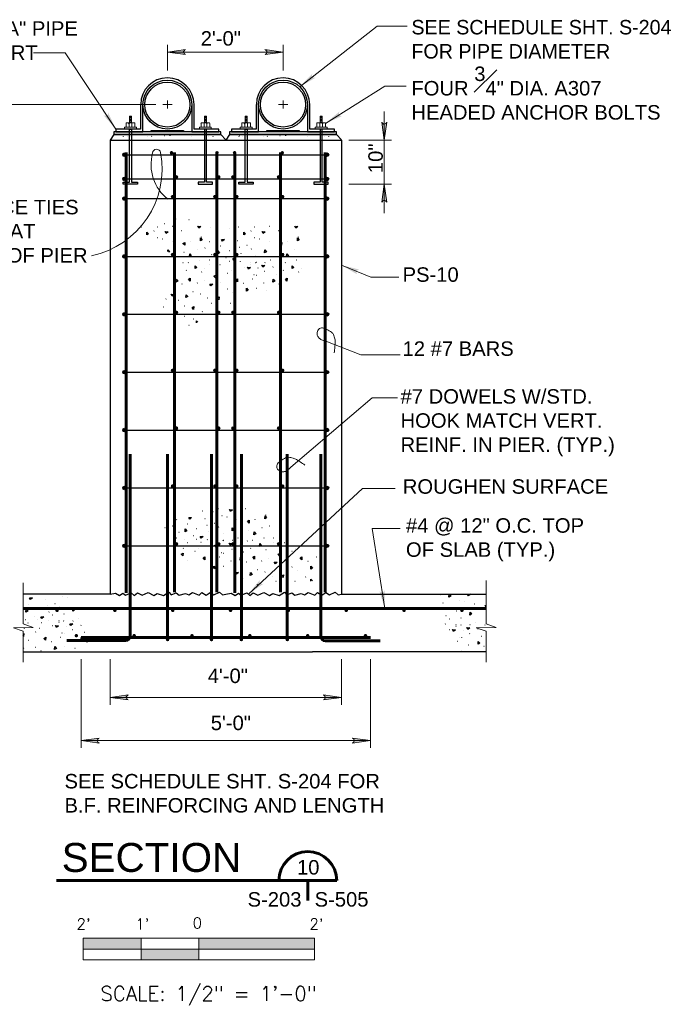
# Model space of a CAD drawing. Extents: x -483 to 1104, y 459 to 738.
# Tile 5 of 12: x 33 to 165, y 461 to 665. Entities that reach past the tile are written whole.
import ezdxf
from ezdxf.enums import TextEntityAlignment as Align

# ---------------------------------------------------------------- set-up
doc = ezdxf.new("R2010")
doc.units = 0
doc.header["$MEASUREMENT"] = 0
doc.linetypes.add('DGN Style 7', pattern=[0.728105, 0.327647, -0.145621, 0.109216, -0.145621])
for name, color, linetype, lineweight in [('Level 15', 7, 'Continuous', 18), ('Level 20', 7, 'Continuous', 18), ('Level 21', 7, 'Continuous', 18), ('Level 45', 7, 'Continuous', 18), ('Level 46', 7, 'Continuous', 18), ('Level 47', 7, 'Continuous', 18), ('Level 48', 7, 'Continuous', 18), ('Level 50', 7, 'Continuous', 18), ('Level 53', 7, 'Continuous', 18)]:
    doc.layers.add(name, color=color, linetype=linetype, lineweight=lineweight)
doc.styles.add('NOTES', font='romans.shx')

# ---------------------------------------------------------------- blocks, each defined once
blk = doc.blocks.new('REBAR_1_1')
at = {"layer": 'Level 45', "linetype": 'Continuous', "lineweight": 25}
blk.add_hatch(color=4, dxfattribs=at).paths.add_polyline_path([(-0.375, 0, 1), (0.375, 0, 1)])
at = {"layer": 'Level 45', "color": 3, "linetype": 'Continuous', "lineweight": 25}
blk.add_circle((0, 0), 0.375, dxfattribs=at)
blk = doc.blocks.new('REBAR')
at = {"layer": 'Level 45', "linetype": 'Continuous', "lineweight": 25}
h = blk.add_hatch(color=4, dxfattribs=at)
edge = h.paths.add_edge_path()
edge.add_arc((0, 0), 0.375, 0, 360)
blk = doc.blocks.new('LARROW_1')
at = {"layer": 'Level 46', "linetype": 'Continuous', "lineweight": 18}
blk.add_hatch(color=1, dxfattribs=at).paths.add_polyline_path([(-3.75, -0.54), (-3.63, -0.45), (-3.47, -0.29), (-3.39, -0.14), (-3.37, 0), (-3.4, 0.16), (-3.48, 0.32), (-3.65, 0.47), (-3.75, 0.54), (0, 0)])
blk = doc.blocks.new('SQUIG_1')
at = {"layer": 'Level 46', "color": 1, "linetype": 'Continuous', "lineweight": 18}
blk.add_open_spline([(0, 0), (0.2, 0.04), (0.4, 0.05), (0.6, 0.05), (0.83, 0.05), (1.04, 0.03), (1.27, -0.01), (1.5, -0.06), (1.7, -0.16), (1.89, -0.3), (2.08, -0.44), (2.19, -0.63), (2.27, -0.82), (2.37, -1.1), (2.44, -1.38), (2.31, -1.74), (2.18, -2.07), (1.93, -2.24), (1.66, -2.3), (1.36, -2.37), (1.04, -2.39), (0.71, -2.36), (0.31, -2.33), (-0.04, -2.28), (-0.42, -2.16), (-0.62, -2.09), (-0.8, -1.99), (-0.96, -1.85), (-1.2, -1.63), (-1.4, -1.39), (-1.56, -1.12), (-1.7, -0.89), (-1.84, -0.66), (-1.92, -0.41), (-2.01, -0.12), (-2.09, 0.16), (-2.17, 0.45), (-2.27, 0.83), (-2.38, 1.2), (-2.46, 1.59)], degree=3, knots=[0, 0, 0, 0, 0.055455, 0.055455, 0.055455, 0.116759, 0.116759, 0.116759, 0.17985, 0.17985, 0.17985, 0.238737, 0.238737, 0.238737, 0.322673, 0.322673, 0.322673, 0.401014, 0.401014, 0.401014, 0.489167, 0.489167, 0.489167, 0.59371, 0.59371, 0.59371, 0.651095, 0.651095, 0.651095, 0.737794, 0.737794, 0.737794, 0.810326, 0.810326, 0.810326, 0.891928, 0.891928, 0.891928, 1, 1, 1, 1], dxfattribs=at)
blk = doc.blocks.new('LARROW_9')
at = {"linetype": 'ByBlock', "lineweight": -2}
blk.add_hatch(color=0, dxfattribs=at).paths.add_polyline_path([(-4.92, -0.71), (-4.77, -0.59), (-4.55, -0.38), (-4.44, -0.19), (-4.42, 0), (-4.46, 0.21), (-4.57, 0.41), (-4.79, 0.61), (-4.93, 0.71), (0, 0)])
at = {"color": 0, "linetype": 'ByBlock', "lineweight": -2, "flags": 128}
blk.add_lwpolyline([(0, 0), (-4.93, 0.71), (-4.79, 0.61), (-4.57, 0.41), (-4.57, 0.41), (-4.46, 0.21), (-4.42, 0), (-4.44, -0.19), (-4.55, -0.38), (-4.77, -0.59), (-4.92, -0.71)], close=True, dxfattribs=at)
blk = doc.blocks.new('S0012B_1')
for p, q in [((1, 0.002), (-1, 0.002)), ((-1, -0.1855), (-1, 0.002)), ((-0.5, -0.1855), (-0.5, 0)), ((0, -0.1855), (0, 0)), ((1, 0.002), (1, -0.1855)), ((1, -0.0917), (-1, -0.0917)), ((1, -0.1855), (-1, -0.1855))]:
    blk.add_line(p, q)
at = {"extrusion": (0, 0, -1)}
for points in [[(1, 0.002), (1, -0.0917), (0.5, 0), (0.5, -0.0917)], [(0, 0), (0, -0.0917), (-1, 0.002), (-1, -0.0917)], [(0.5, -0.0917), (0.5, -0.1855), (0, -0.0917), (0, -0.1855)]]:
    blk.add_solid(points, dxfattribs=at)
at = {"lineweight": 18, "style": 'NOTES'}
for s, height, p in [("2'", 0.09375, (-0.9975, 0.1246)), ("1'", 0.09375, (-0.489, 0.1246)), ('0', 0.0938, (-0.0136, 0.1335)), ("2'", 0.09375, (1.0164, 0.1246))]:
    blk.add_text(s, height=height, dxfattribs=at).set_placement(p, align=Align.MIDDLE_CENTER)
at = {"lineweight": 25, "style": 'NOTES'}
blk.add_text('SCALE: 1/2" = 1\'-0"', height=0.125, dxfattribs=at).set_placement((0.0831, -0.4767), align=Align.MIDDLE_CENTER)
blk = doc.blocks.new('*U54')
at = {"layer": 'Level 15', "color": 7, "linetype": 'Continuous', "lineweight": 25}
for p, q in [((209.47, 77.59, 0), (208.67, 76.42, 0)), ((231.65, 77.59, 0), (209.47, 77.59, 0)), ((232.69, 76.52, 0), (231.65, 77.59, 0)), ((233.47, 77.59, 0), (232.67, 76.42, 0)), ((255.65, 77.59, 0), (233.47, 77.59, 0)), ((256.69, 76.52, 0), (255.65, 77.59, 0)), ((208.67, 76.42, 0), (232.69, 76.42, 0)), ((208.67, 76.42, 0), (208.67, -17.66, 0)), ((232.67, 76.42, 0), (256.69, 76.42, 0)), ((256.69, 76.42, 0), (256.69, -17.66, 0)), ((208.67, -17.66, 0), (190.67, -17.66, 0)), ((256.69, -17.66, 0), (286.69, -17.66, 0)), ((190.67, -29.66, 0), (250.67, -29.66, 0)), ((286.69, -29.66, 0), (250.67, -29.66, 0))]:
    blk.add_line(p, q, dxfattribs=at)
at = {"layer": 'Level 15', "color": 7, "linetype": 'Continuous', "lineweight": 25, "elevation": 0, "flags": 128}
for points in [[(208.67, -17.66), (209.81, -17.48), (210.66, -17.95), (211.35, -17.48), (211.89, -17.87), (213.05, -17.41), (213.67, -17.95), (214.36, -17.41), (215.36, -17.87), (216.6, -17.33), (217.75, -17.95), (218.45, -17.56), (219.76, -17.95), (220.84, -17.25), (221.38, -17.79), (222.38, -17.41), (223, -17.87), (224.31, -17.56), (225, -17.79), (225.77, -17.33), (227.16, -17.87), (227.7, -17.33), (228.62, -17.87), (229.47, -17.33), (230.17, -17.79), (231.4, -17.25), (232.02, -17.79), (232.69, -17.66)], [(232.67, -17.66), (233.81, -17.48), (234.66, -17.95), (235.35, -17.48), (235.89, -17.87), (237.05, -17.41), (237.67, -17.95), (238.36, -17.41), (239.36, -17.87), (240.6, -17.33), (241.75, -17.95), (242.45, -17.56), (243.76, -17.95), (244.84, -17.25), (245.38, -17.79), (246.38, -17.41), (247, -17.87), (248.31, -17.56), (249, -17.79), (249.77, -17.33), (251.16, -17.87), (251.7, -17.33), (252.62, -17.87), (253.47, -17.33), (254.17, -17.79), (255.4, -17.25), (256.02, -17.79), (256.69, -17.66)]]:
    blk.add_lwpolyline(points, dxfattribs=at)
at = {"layer": 'Level 20', "color": 3, "linetype": 'Continuous', "lineweight": 25}
for p, q in [((215.01, 83.82, 0), (215.01, 78.76, 0)), ((215.49, 78.17, 0), (215.49, 83.82, 0)), ((225.63, 83.82, 0), (225.63, 78.17, 0)), ((226.1, 78.76, 0), (226.1, 83.82, 0)), ((239.01, 83.82, 0), (239.01, 78.76, 0)), ((239.49, 78.17, 0), (239.49, 83.82, 0)), ((249.63, 83.82, 0), (249.63, 78.17, 0)), ((250.1, 78.76, 0), (250.1, 83.82, 0)), ((215.01, 78.76, 0), (209.88, 78.76, 0)), ((209.88, 78.76, 0), (209.88, 78.17, 0)), ((209.88, 78.17, 0), (215.49, 78.17, 0)), ((225.63, 78.17, 0), (231.23, 78.17, 0)), ((231.23, 78.76, 0), (226.1, 78.76, 0)), ((231.23, 78.17, 0), (231.23, 78.76, 0)), ((239.01, 78.76, 0), (233.88, 78.76, 0)), ((233.88, 78.76, 0), (233.88, 78.17, 0)), ((233.88, 78.17, 0), (239.49, 78.17, 0)), ((249.63, 78.17, 0), (255.23, 78.17, 0)), ((255.23, 78.76, 0), (250.1, 78.76, 0)), ((255.23, 78.17, 0), (255.23, 78.76, 0))]:
    blk.add_line(p, q, dxfattribs=at)
at = {"layer": 'Level 20', "color": 5, "linetype": 'Continuous', "lineweight": 18}
for p, q in [((211.99, 79.13, 0), (211.99, 79.93, 0)), ((213.69, 80.06, 0), (212.12, 80.06, 0)), ((212.45, 80.06, 0), (212.61, 79.79, 0)), ((212.61, 79.13, 0), (212.61, 80.06, 0)), ((212.76, 80.06, 0), (212.61, 79.79, 0)), ((213.12, 81.43, 0), (212.69, 81.43, 0)), ((212.69, 80.06, 0), (212.69, 81.43, 0)), ((213.12, 80.99, 0), (212.69, 80.99, 0)), ((213.12, 80.52, 0), (212.69, 80.52, 0)), ((213.03, 81.21, 0), (212.78, 81.21, 0)), ((213.03, 80.74, 0), (212.78, 80.74, 0)), ((213.03, 80.28, 0), (212.78, 80.28, 0)), ((213.12, 80.06, 0), (213.12, 81.43, 0)), ((213.21, 79.13, 0), (213.21, 80.06, 0)), ((213.82, 79.13, 0), (213.82, 79.93, 0)), ((227.54, 79.13, 0), (227.54, 79.93, 0)), ((227.67, 80.06, 0), (229.24, 80.06, 0)), ((228.16, 79.13, 0), (228.16, 80.06, 0)), ((228.24, 81.43, 0), (228.67, 81.43, 0)), ((228.24, 80.06, 0), (228.24, 81.43, 0)), ((228.24, 80.99, 0), (228.67, 80.99, 0)), ((228.24, 80.52, 0), (228.67, 80.52, 0)), ((228.33, 81.21, 0), (228.58, 81.21, 0)), ((228.33, 80.74, 0), (228.58, 80.74, 0)), ((228.33, 80.28, 0), (228.58, 80.28, 0)), ((228.6, 80.06, 0), (228.75, 79.79, 0)), ((228.67, 80.06, 0), (228.67, 81.43, 0)), ((228.75, 79.13, 0), (228.75, 80.06, 0)), ((228.91, 80.06, 0), (228.75, 79.79, 0)), ((229.37, 79.13, 0), (229.37, 79.93, 0)), ((235.99, 79.13, 0), (235.99, 79.93, 0)), ((237.69, 80.06, 0), (236.12, 80.06, 0)), ((236.45, 80.06, 0), (236.61, 79.79, 0)), ((236.61, 79.13, 0), (236.61, 80.06, 0)), ((236.76, 80.06, 0), (236.61, 79.79, 0)), ((237.12, 81.43, 0), (236.69, 81.43, 0)), ((236.69, 80.06, 0), (236.69, 81.43, 0)), ((237.12, 80.99, 0), (236.69, 80.99, 0)), ((237.12, 80.52, 0), (236.69, 80.52, 0)), ((237.03, 81.21, 0), (236.78, 81.21, 0)), ((237.03, 80.74, 0), (236.78, 80.74, 0)), ((237.03, 80.28, 0), (236.78, 80.28, 0)), ((237.12, 80.06, 0), (237.12, 81.43, 0)), ((237.21, 79.13, 0), (237.21, 80.06, 0)), ((237.82, 79.13, 0), (237.82, 79.93, 0)), ((251.54, 79.13, 0), (251.54, 79.93, 0)), ((251.67, 80.06, 0), (253.24, 80.06, 0)), ((252.16, 79.13, 0), (252.16, 80.06, 0)), ((252.24, 81.43, 0), (252.67, 81.43, 0)), ((252.24, 80.06, 0), (252.24, 81.43, 0)), ((252.24, 80.99, 0), (252.67, 80.99, 0)), ((252.24, 80.52, 0), (252.67, 80.52, 0)), ((252.33, 81.21, 0), (252.58, 81.21, 0)), ((252.33, 80.74, 0), (252.58, 80.74, 0)), ((252.33, 80.28, 0), (252.58, 80.28, 0)), ((252.6, 80.06, 0), (252.75, 79.79, 0)), ((252.67, 80.06, 0), (252.67, 81.43, 0)), ((252.75, 79.13, 0), (252.75, 80.06, 0)), ((252.91, 80.06, 0), (252.75, 79.79, 0)), ((253.37, 79.13, 0), (253.37, 79.93, 0)), ((211.68, 78.76, 0), (211.68, 79.13, 0)), ((214.13, 79.13, 0), (211.68, 79.13, 0)), ((214.13, 78.76, 0), (211.68, 78.76, 0)), ((214.13, 78.76, 0), (214.13, 79.13, 0)), ((227.23, 78.76, 0), (227.23, 79.13, 0)), ((227.23, 79.13, 0), (229.68, 79.13, 0)), ((227.23, 78.76, 0), (229.68, 78.76, 0)), ((229.68, 78.76, 0), (229.68, 79.13, 0)), ((235.68, 78.76, 0), (235.68, 79.13, 0)), ((238.13, 79.13, 0), (235.68, 79.13, 0)), ((238.13, 78.76, 0), (235.68, 78.76, 0)), ((238.13, 78.76, 0), (238.13, 79.13, 0)), ((251.23, 78.76, 0), (251.23, 79.13, 0)), ((251.23, 79.13, 0), (253.68, 79.13, 0)), ((251.23, 78.76, 0), (253.68, 78.76, 0)), ((253.68, 78.76, 0), (253.68, 79.13, 0))]:
    blk.add_line(p, q, dxfattribs=at)
at = {"layer": 'Level 20', "color": 5, "linetype": 'Continuous', "lineweight": 25}
for p, q in [((212.69, 78.76, 0), (213.12, 78.76, 0)), ((228.67, 78.76, 0), (228.24, 78.76, 0)), ((236.69, 78.76, 0), (237.12, 78.76, 0)), ((252.67, 78.76, 0), (252.24, 78.76, 0)), ((214.39, 67.31, 0), (211.42, 67.31, 0)), ((226.97, 67.31, 0), (229.94, 67.31, 0)), ((238.39, 67.31, 0), (235.42, 67.31, 0)), ((250.97, 67.31, 0), (253.94, 67.31, 0))]:
    blk.add_line(p, q, dxfattribs=at)
at = {"layer": 'Level 20', "color": 5, "linetype": 'Continuous', "lineweight": 25, "elevation": 0, "flags": 128}
for points in [[(211.42, 67.31), (211.42, 67.74), (212.69, 67.74), (212.69, 78.56)], [(212.69, 78.56), (212.69, 78.76)], [(213.12, 78.76), (213.12, 78.56)], [(213.12, 78.56), (213.12, 67.74), (214.39, 67.74), (214.39, 67.31)], [(228.24, 78.56), (228.24, 67.74), (226.97, 67.74), (226.97, 67.31)], [(228.24, 78.76), (228.24, 78.56)], [(228.67, 78.56), (228.67, 78.76)], [(229.94, 67.31), (229.94, 67.74), (228.67, 67.74), (228.67, 78.56)], [(235.42, 67.31), (235.42, 67.74), (236.69, 67.74), (236.69, 78.56)], [(236.69, 78.56), (236.69, 78.76)], [(237.12, 78.76), (237.12, 78.56)], [(237.12, 78.56), (237.12, 67.74), (238.39, 67.74), (238.39, 67.31)], [(252.24, 78.56), (252.24, 67.74), (250.97, 67.74), (250.97, 67.31)], [(252.24, 78.76), (252.24, 78.56)], [(252.67, 78.56), (252.67, 78.76)], [(253.94, 67.31), (253.94, 67.74), (252.67, 67.74), (252.67, 78.56)]]:
    blk.add_lwpolyline(points, dxfattribs=at)
at = {"layer": 'Level 20', "color": 3, "linetype": 'Continuous', "lineweight": 25}
for centre, radius in [((220.56, 83.82, 0), 5.07), ((220.56, 83.82, 0), 4.67), ((244.56, 83.82, 0), 5.07), ((244.56, 83.82, 0), 4.67)]:
    blk.add_circle(centre, radius, dxfattribs=at)
for centre in [(220.56, 83.82, 0), (244.56, 83.82, 0)]:
    blk.add_arc(centre, 5.54, 0, 180, dxfattribs=at)
at = {"layer": 'Level 20', "color": 3, "linetype": 'Continuous', "lineweight": 25, "extrusion": (0, 0, -1)}
for centre in [(-220.56, 83.82, 0), (-244.56, 83.82, 0)]:
    blk.add_arc(centre, 5.07, 0, 180, dxfattribs=at)
at = {"layer": 'Level 20', "color": 5, "linetype": 'Continuous', "lineweight": 18, "extrusion": (0, 0, -1)}
for centre, start, end in [((-212.12, 79.93, 0), 0, 90), ((-213.69, 79.93, 0), 90, 180), ((-236.12, 79.93, 0), 0, 90), ((-237.69, 79.93, 0), 90, 180)]:
    blk.add_arc(centre, 0.133, start, end, dxfattribs=at)
at = {"layer": 'Level 20', "color": 5, "linetype": 'Continuous', "lineweight": 18}
for centre, start, end in [((227.67, 79.93, 0), 90, 180), ((229.24, 79.93, 0), 0, 90), ((251.67, 79.93, 0), 90, 180), ((253.24, 79.93, 0), 0, 90)]:
    blk.add_arc(centre, 0.133, start, end, dxfattribs=at)
at = {"layer": 'Level 20', "color": 5, "linetype": 'Continuous', "lineweight": 25, "extrusion": (0, 0, -1)}
for points in [[(-212.76, 80.06, 0), (-212.45, 80.06, 0), (-212.61, 79.79, 0)], [(-213.05, 80.06, 0), (-213.36, 80.06, 0), (-213.21, 79.79, 0)], [(-228.31, 80.06, 0), (-228, 80.06, 0), (-228.16, 79.79, 0)], [(-228.6, 80.06, 0), (-228.91, 80.06, 0), (-228.75, 79.79, 0)], [(-236.76, 80.06, 0), (-236.45, 80.06, 0), (-236.61, 79.79, 0)], [(-237.05, 80.06, 0), (-237.36, 80.06, 0), (-237.21, 79.79, 0)], [(-252.31, 80.06, 0), (-252, 80.06, 0), (-252.16, 79.79, 0)], [(-252.6, 80.06, 0), (-252.91, 80.06, 0), (-252.75, 79.79, 0)]]:
    blk.add_solid(points, dxfattribs=at)
at = {"layer": 'Level 20', "color": 3, "linetype": 'Continuous', "lineweight": 25}
for points in [[(209.47, 77.59, 0), (231.65, 77.59, 0), (231.65, 78.17, 0), (209.47, 78.17, 0)], [(223.89, 78.17, 0), (217.22, 78.17, 0), (217.22, 78.46, 0), (223.89, 78.46, 0)], [(233.47, 77.59, 0), (255.65, 77.59, 0), (255.65, 78.17, 0), (233.47, 78.17, 0)], [(247.89, 78.17, 0), (241.22, 78.17, 0), (241.22, 78.46, 0), (247.89, 78.46, 0)]]:
    blk.add_3dface(points, dxfattribs=at)
at = {"layer": 'Level 21', "color": 2, "linetype": 'Continuous', "lineweight": 18}
for p, q in [((190.67, -23.8, 0), (190.67, -15.32, 0)), ((286.69, -23.8, 0), (286.69, -14.85, 0)), ((190.67, -31.81, 0), (190.67, -25.33, 0)), ((286.69, -31.81, 0), (286.69, -25.33, 0))]:
    blk.add_line(p, q, dxfattribs=at)
at = {"layer": 'Level 21', "color": 2, "linetype": 'Continuous', "lineweight": 18, "elevation": 0, "flags": 128}
for points in [[(190.67, -23.8), (192.73, -24.56), (188.61, -24.68), (190.67, -25.33)], [(286.69, -23.8), (288.76, -24.56), (284.63, -24.68), (286.69, -25.33)]]:
    blk.add_lwpolyline(points, dxfattribs=at)
at = {"layer": 'Level 45', "color": 4, "linetype": 'Continuous', "lineweight": 60}
for p, q in [((212.04, 73.92, 0), (212.04, -17.44, 0)), ((222.04, 73.92, 0), (222.04, -17.27, 0)), ((230.82, 73.92, 0), (230.82, -17.27, 0)), ((234.54, 73.92, 0), (234.54, -17.44, 0)), ((244.04, 73.92, 0), (244.04, -17.27, 0)), ((253.32, 73.92, 0), (253.32, -17.27, 0)), ((212.87, 11.34, 0), (212.87, -26.31, 0)), ((220.61, 11.34, 0), (220.61, -27.09, 0)), ((229.71, 11.34, 0), (229.71, -27.09, 0)), ((235.91, 11.34, 0), (235.91, -27.09, 0)), ((245.44, 11.34, 0), (245.44, -27.09, 0)), ((252.37, 11.34, 0), (252.37, -26.39, 0)), ((190.67, -20.66, 0), (286.69, -20.66, 0)), ((199.72, -27.31, 0), (211.87, -27.31, 0)), ((262.69, -26.66, 0), (202.67, -26.66, 0)), ((264.71, -27.39, 0), (253.37, -27.39, 0))]:
    blk.add_line(p, q, dxfattribs=at)
at = {"layer": 'Level 45', "color": 4, "linetype": 'Continuous', "lineweight": 25}
for p, q in [((211.67, 73.42, 0), (229.67, 73.42, 0)), ((229.1, 73.42, 0), (253.67, 73.42, 0)), ((211.67, 68.42, 0), (229.67, 68.42, 0)), ((229.1, 68.42, 0), (253.67, 68.42, 0)), ((211.67, 64.34, 0), (253.67, 64.34, 0)), ((211.67, 52.34, 0), (229.67, 52.34, 0)), ((228.64, 52.34, 0), (253.67, 52.34, 0)), ((211.67, 40.34, 0), (229.67, 40.34, 0)), ((228.03, 40.34, 0), (253.67, 40.34, 0)), ((211.67, 28.34, 0), (229.67, 28.34, 0)), ((228.18, 28.34, 0), (253.67, 28.34, 0)), ((211.67, 16.34, 0), (238.44, 16.34, 0)), ((235.67, 16.34, 0), (253.67, 16.34, 0)), ((211.67, 4.34, 0), (229.67, 4.34, 0)), ((211.67, 4.34, 0), (238.44, 4.34, 0)), ((235.67, 4.34, 0), (253.67, 4.34, 0)), ((211.67, -7.66, 0), (239.31, -7.66, 0)), ((235.67, -7.66, 0), (253.67, -7.66, 0))]:
    blk.add_line(p, q, dxfattribs=at)
at = {"layer": 'Level 45', "color": 4, "linetype": 'Continuous', "lineweight": 60, "extrusion": (0, 0, -1)}
for centre, start, end in [((-211.87, -26.31, 0), 180, 270), ((-253.37, -26.39, 0), 270, 0)]:
    blk.add_arc(centre, 1, start, end, dxfattribs=at)
at = {"layer": 'Level 46', "color": 1, "linetype": 'Continuous', "lineweight": 18, "elevation": 0, "flags": 128}
for points in [[(270.33, 100.05), (264.12, 100.05), (248.02, 87.52)], [(192.79, 94.55), (199.36, 94.55), (209.88, 78.76)], [(270.09, 87.61), (265.67, 87.61), (253.37, 79.93)], [(268.6, 48.06), (262.8, 48.06), (256.69, 50.52)], [(268.87, 31.92), (260.71, 31.92), (253.45, 34.76)], [(268.33, 23.05), (263.02, 23.05), (246.18, 8.67)], [(267.8, 4.24), (261.07, 4.24), (237.36, -17.68)], [(268.87, -4.1), (263.02, -4.1), (265.68, -20.66)]]:
    blk.add_lwpolyline(points, dxfattribs=at)
at = {"layer": 'Level 46', "color": 1, "linetype": 'Continuous', "lineweight": 18}
for centre, radius, start, end in [((201.08, 70.49, 0), 18.38, 281.7126, 10.6818), ((226.22, 71.36, 0), 9.05, 164.4467, 232.3941), ((218.33, 73.74, 0), 0.835, 10.6852, 176.9504)]:
    blk.add_arc(centre, radius, start, end, dxfattribs=at)
at = {"layer": 'Level 47', "color": 30, "linetype": 'Continuous', "lineweight": 60}
for p, q in [((197.59, -77.06, 0), (255.69, -77.06, 0)), ((249.69, -77.06, 0), (249.69, -81.19, 0))]:
    blk.add_line(p, q, dxfattribs=at)
blk.add_arc((249.7, -77.06, 0), 6, 0, 180, dxfattribs=at)
at = {"layer": 'Level 50', "color": 1, "linetype": 'Continuous', "lineweight": 18}
for p, q in [((220.56, 90.86, 0), (220.56, 96.21, 0)), ((244.56, 90.86, 0), (244.56, 96.21, 0)), ((220.56, 94.71, 0), (244.56, 94.71, 0)), ((218.14, 83.87, 0), (168.92, 83.87, 0)), ((219.64, 83.87, 0), (221.57, 83.87, 0)), ((220.6, 84.68, 0), (220.6, 83, 0)), ((243.64, 83.87, 0), (245.57, 83.87, 0)), ((244.6, 84.68, 0), (244.6, 83, 0)), ((265.57, 82.41, 0), (265.57, 76.42, 0)), ((258.19, 76.42, 0), (267.06, 76.42, 0)), ((265.57, 76.42, 0), (265.57, 67.31, 0)), ((258.19, 67.31, 0), (267.06, 67.31, 0)), ((265.57, 61.32, 0), (265.57, 67.31, 0)), ((202.67, -31.16, 0), (202.67, -49.53, 0)), ((208.67, -31.16, 0), (208.67, -40.6, 0)), ((256.69, -31.16, 0), (256.69, -40.6, 0)), ((262.69, -31.16, 0), (262.69, -49.53, 0)), ((208.67, -39.1, 0), (256.69, -39.1, 0)), ((202.67, -48.04, 0), (262.69, -48.04, 0))]:
    blk.add_line(p, q, dxfattribs=at)
at = {"layer": 'Level 53', "color": 2, "linetype": 'Continuous', "lineweight": 25}
for p, q in [((211.38, 77.25, 0), (211.37, 77.24, 0)), ((211.55, 77.48, 0), (211.56, 77.47, 0)), ((212.22, 77.3, 0), (212.21, 77.29, 0)), ((212.92, 77.27, 0), (212.94, 77.26, 0)), ((216.46, 77.3, 0), (216.47, 77.29, 0)), ((217.3, 77.25, 0), (217.31, 77.24, 0)), ((219.92, 77.43, 0), (219.93, 77.41, 0)), ((221.04, 77.38, 0), (221.06, 77.36, 0)), ((224.23, 77.48, 0), (224.24, 77.47, 0)), ((225.61, 77.27, 0), (225.62, 77.26, 0)), ((229.14, 77.3, 0), (229.15, 77.29, 0)), ((229.98, 77.25, 0), (229.99, 77.24, 0)), ((235.38, 77.25, 0), (235.37, 77.24, 0)), ((235.55, 77.48, 0), (235.56, 77.47, 0)), ((236.22, 77.3, 0), (236.21, 77.29, 0)), ((236.92, 77.27, 0), (236.94, 77.26, 0)), ((240.46, 77.3, 0), (240.47, 77.29, 0)), ((241.3, 77.25, 0), (241.31, 77.24, 0)), ((243.92, 77.43, 0), (243.93, 77.41, 0)), ((245.04, 77.38, 0), (245.06, 77.36, 0)), ((248.23, 77.48, 0), (248.24, 77.47, 0)), ((249.61, 77.27, 0), (249.62, 77.26, 0)), ((253.14, 77.3, 0), (253.15, 77.29, 0)), ((253.98, 77.25, 0), (253.99, 77.24, 0)), ((225.09, 59.92, 0), (225.04, 59.91, 0)), ((215.19, 58.43, 0), (215.14, 58.42, 0)), ((217.81, 57.62, 0), (217.77, 57.61, 0)), ((218.52, 58.43, 0), (218.47, 58.42, 0)), ((219.95, 59.12, 0), (219.9, 59.11, 0)), ((221.66, 58.55, 0), (221.61, 58.53, 0)), ((223.49, 57.63, 0), (223.44, 57.62, 0)), ((229.54, 58.43, 0), (229.49, 58.42, 0)), ((230.93, 57.22, 0), (230.88, 57.21, 0)), ((233.54, 58.09, 0), (233.49, 58.08, 0)), ((234.68, 57.18, 0), (234.63, 57.16, 0)), ((235.32, 58.43, 0), (235.27, 58.42, 0)), ((237.94, 57.62, 0), (237.9, 57.61, 0)), ((238.65, 58.43, 0), (238.6, 58.42, 0)), ((241.79, 58.55, 0), (241.74, 58.53, 0)), ((243.62, 57.63, 0), (243.57, 57.62, 0)), ((218.57, 56.21, 0), (218.52, 56.2, 0)), ((219.61, 55.92, 0), (219.56, 55.9, 0)), ((221.65, 55.35, 0), (221.6, 55.34, 0)), ((225.38, 55.4, 0), (225.33, 55.39, 0)), ((227.6, 56.38, 0), (227.55, 56.36, 0)), ((229.27, 55.4, 0), (229.22, 55.39, 0)), ((235.17, 55.6, 0), (235.12, 55.59, 0)), ((238.7, 56.21, 0), (238.65, 56.2, 0)), ((239.73, 55.92, 0), (239.69, 55.9, 0)), ((241.77, 55.35, 0), (241.73, 55.34, 0)), ((245.51, 55.4, 0), (245.46, 55.39, 0)), ((247.73, 56.38, 0), (247.68, 56.36, 0)), ((224.06, 53.17, 0), (224.01, 53.16, 0)), ((226.84, 53.73, 0), (226.8, 53.72, 0)), ((228.4, 54.09, 0), (228.35, 54.08, 0)), ((231.59, 54.49, 0), (231.54, 54.48, 0)), ((233.42, 53.52, 0), (233.38, 53.5, 0)), ((235.59, 54.2, 0), (235.55, 54.19, 0)), ((237.09, 54.59, 0), (237.04, 54.58, 0)), ((237.99, 53.89, 0), (237.95, 53.87, 0)), ((244.19, 53.17, 0), (244.14, 53.16, 0)), ((246.97, 53.73, 0), (246.92, 53.72, 0)), ((224.93, 51.06, 0), (224.88, 51.04, 0)), ((227.26, 51.57, 0), (227.21, 51.56, 0)), ((229.27, 51.56, 0), (229.22, 51.55, 0)), ((229.77, 52.72, 0), (229.72, 52.7, 0)), ((230.98, 51.31, 0), (230.93, 51.3, 0)), ((232.75, 52.07, 0), (232.7, 52.05, 0)), ((233.45, 51.31, 0), (233.41, 51.3, 0)), ((235.67, 51.26, 0), (235.63, 51.25, 0)), ((235.82, 52.93, 0), (235.78, 52.91, 0)), ((236.51, 52.26, 0), (236.46, 52.25, 0)), ((237.89, 51.11, 0), (237.85, 51.09, 0)), ((238.9, 51.04, 0), (238.85, 51.03, 0)), ((238.93, 52.49, 0), (238.89, 52.47, 0)), ((239.05, 51.11, 0), (239, 51.09, 0)), ((240.82, 51.06, 0), (240.77, 51.04, 0)), ((242.02, 51.57, 0), (241.97, 51.56, 0)), ((245.05, 51.06, 0), (245.01, 51.04, 0)), ((247.39, 51.57, 0), (247.34, 51.56, 0)), ((223.82, 50.99, 0), (223.77, 50.98, 0)), ((224.52, 49.47, 0), (224.47, 49.45, 0)), ((227.71, 49.12, 0), (227.67, 49.11, 0)), ((228.28, 49.87, 0), (228.24, 49.86, 0)), ((229.32, 50.59, 0), (229.27, 50.58, 0)), ((230.68, 49.47, 0), (230.64, 49.45, 0)), ((231.49, 50.59, 0), (231.44, 50.58, 0)), ((233.88, 49.52, 0), (233.84, 49.5, 0)), ((234.31, 50.69, 0), (234.26, 50.68, 0)), ((236.51, 50.04, 0), (236.46, 50.03, 0)), ((237.89, 50.74, 0), (237.85, 50.73, 0)), ((239.39, 49.92, 0), (239.34, 49.91, 0)), ((240.76, 49.24, 0), (240.71, 49.23, 0)), ((242.48, 50.15, 0), (242.43, 50.14, 0)), ((243.94, 50.99, 0), (243.9, 50.98, 0)), ((244.64, 49.47, 0), (244.6, 49.45, 0)), ((247.84, 49.12, 0), (247.79, 49.11, 0)), ((248.41, 49.87, 0), (248.36, 49.86, 0)), ((228.29, 47.3, 0), (228.24, 47.28, 0)), ((231.61, 46.99, 0), (231.57, 46.98, 0)), ((233.08, 48.78, 0), (233.03, 48.77, 0)), ((238.2, 47.61, 0), (238.15, 47.6, 0)), ((238.55, 48.52, 0), (238.5, 48.5, 0)), ((239.05, 48.42, 0), (239, 48.4, 0)), ((243.16, 48.67, 0), (243.11, 48.65, 0)), ((223.6, 46.61, 0), (223.56, 46.6, 0)), ((225.89, 45.01, 0), (225.84, 45, 0)), ((226.8, 46.84, 0), (226.75, 46.82, 0)), ((230.57, 45.47, 0), (230.52, 45.45, 0)), ((233.08, 45.58, 0), (233.03, 45.57, 0)), ((236.39, 46.72, 0), (236.35, 46.71, 0)), ((239.05, 45.69, 0), (239, 45.68, 0)), ((240.53, 46.84, 0), (240.49, 46.82, 0)), ((241.22, 45.35, 0), (241.17, 45.34, 0)), ((243.73, 46.61, 0), (243.68, 46.6, 0)), ((220.29, 43.52, 0), (220.24, 43.51, 0)), ((222.92, 43.18, 0), (222.87, 43.17, 0)), ((227.49, 44.55, 0), (227.44, 44.54, 0)), ((228.96, 43.67, 0), (228.91, 43.66, 0)), ((234.16, 44.88, 0), (234.11, 44.87, 0)), ((219.83, 41.81, 0), (219.79, 41.79, 0)), ((224.17, 42.04, 0), (224.13, 42.02, 0)), ((227.83, 40.89, 0), (227.78, 40.88, 0)), ((229.77, 42.61, 0), (229.72, 42.59, 0)), ((230.91, 41.12, 0), (230.86, 41.11, 0)), ((233.73, 42.6, 0), (233.68, 42.58, 0)), ((221.78, 40.44, 0), (221.73, 40.42, 0)), ((224.1, 39.92, 0), (224.05, 39.91, 0)), ((225.99, 39.32, 0), (225.94, 39.31, 0)), ((225.09, 38.04, 0), (225.04, 38.02, 0)), ((227.91, -0.46, 0), (227.86, -0.47, 0)), ((228.39, -2.03, 0), (228.35, -2.05, 0)), ((231.17, -0.01, 0), (231.12, -0.02, 0)), ((231.92, -1.43, 0), (231.87, -1.44, 0)), ((232.96, -1.72, 0), (232.91, -1.73, 0)), ((236.84, 0, 0), (236.79, -0.02, 0)), ((240.95, -1.26, 0), (240.91, -1.27, 0)), ((220.07, -3.9, 0), (220.02, -3.91, 0)), ((221.62, -3.55, 0), (221.58, -3.56, 0)), ((222.49, -2.23, 0), (222.44, -2.25, 0)), ((224.81, -3.14, 0), (224.76, -3.16, 0)), ((228.82, -3.43, 0), (228.77, -3.44, 0)), ((230.31, -3.04, 0), (230.26, -3.06, 0)), ((231.22, -3.75, 0), (231.17, -3.76, 0)), ((235, -2.28, 0), (234.95, -2.3, 0)), ((238.73, -2.23, 0), (238.69, -2.25, 0)), ((240.2, -3.9, 0), (240.15, -3.91, 0)), ((241.75, -3.55, 0), (241.71, -3.56, 0)), ((220.48, -6.06, 0), (220.44, -6.07, 0)), ((222.49, -6.07, 0), (222.44, -6.09, 0)), ((222.99, -4.92, 0), (222.95, -4.93, 0)), ((225.97, -5.57, 0), (225.92, -5.58, 0)), ((226.65, -4.12, 0), (226.6, -4.13, 0)), ((229.05, -4.71, 0), (229, -4.72, 0)), ((229.73, -5.37, 0), (229.69, -5.39, 0)), ((232.16, -5.15, 0), (232.11, -5.16, 0)), ((235.24, -6.06, 0), (235.2, -6.07, 0)), ((237.41, -4.46, 0), (237.37, -4.47, 0)), ((240.61, -6.06, 0), (240.56, -6.07, 0)), ((242.62, -6.07, 0), (242.57, -6.09, 0)), ((222.54, -7.05, 0), (222.49, -7.06, 0)), ((224.21, -6.33, 0), (224.16, -6.34, 0)), ((224.71, -7.05, 0), (224.66, -7.06, 0)), ((226.68, -6.33, 0), (226.63, -6.34, 0)), ((227.11, -8.12, 0), (227.06, -8.13, 0)), ((227.54, -6.94, 0), (227.49, -6.96, 0)), ((228.9, -6.38, 0), (228.85, -6.39, 0)), ((229.73, -7.6, 0), (229.69, -7.61, 0)), ((231.12, -6.53, 0), (231.07, -6.54, 0)), ((231.12, -6.89, 0), (231.07, -6.91, 0)), ((232.12, -6.59, 0), (232.08, -6.6, 0)), ((232.28, -6.53, 0), (232.23, -6.54, 0)), ((232.62, -7.71, 0), (232.57, -7.72, 0)), ((234.04, -6.58, 0), (233.99, -6.59, 0)), ((235.7, -7.48, 0), (235.65, -7.49, 0)), ((237.17, -6.64, 0), (237.12, -6.66, 0)), ((238.28, -6.58, 0), (238.23, -6.59, 0)), ((241.64, -7.76, 0), (241.59, -7.78, 0)), ((242.67, -7.05, 0), (242.62, -7.06, 0)), ((244.84, -7.05, 0), (244.79, -7.06, 0)), ((247.24, -8.12, 0), (247.19, -8.13, 0)), ((223.91, -8.17, 0), (223.86, -8.18, 0)), ((226.31, -8.85, 0), (226.26, -8.87, 0)), ((231.42, -10.03, 0), (231.37, -10.04, 0)), ((231.77, -9.12, 0), (231.73, -9.13, 0)), ((232.28, -9.22, 0), (232.23, -9.23, 0)), ((233.99, -8.4, 0), (233.94, -8.41, 0)), ((236.39, -8.97, 0), (236.34, -8.98, 0)), ((237.87, -8.17, 0), (237.82, -8.18, 0)), ((241.07, -8.51, 0), (241.02, -8.52, 0)), ((244.04, -8.17, 0), (243.99, -8.18, 0)), ((246.43, -8.85, 0), (246.39, -8.87, 0)), ((251.55, -10.03, 0), (251.5, -10.04, 0)), ((224.84, -10.64, 0), (224.81, -10.65, 0)), ((229.62, -10.91, 0), (229.57, -10.92, 0)), ((232.27, -11.94, 0), (232.23, -11.95, 0)), ((233.76, -10.8, 0), (233.71, -10.81, 0)), ((236.96, -11.03, 0), (236.91, -11.04, 0)), ((240.15, -10.8, 0), (240.11, -10.81, 0)), ((241.64, -10.34, 0), (241.59, -10.35, 0)), ((243.92, -12.17, 0), (243.88, -12.18, 0)), ((244.97, -10.64, 0), (244.92, -10.66, 0)), ((246.43, -12.05, 0), (246.39, -12.07, 0)), ((249.75, -10.91, 0), (249.7, -10.92, 0)), ((252.4, -11.94, 0), (252.36, -11.95, 0)), ((234.44, -12.28, 0), (234.4, -12.3, 0)), ((239.24, -12.63, 0), (239.19, -12.64, 0)), ((240.84, -13.08, 0), (240.79, -13.1, 0)), ((242.32, -13.97, 0), (242.27, -13.98, 0)), ((247.51, -12.75, 0), (247.47, -12.77, 0)), ((249.29, -14.11, 0), (249.24, -14.13, 0)), ((236.27, -14.45, 0), (236.26, -14.46, 0)), ((243.12, -15.03, 0), (243.08, -15.04, 0)), ((247.09, -15.04, 0), (247.04, -15.05, 0)), ((198.89, -18.09, 0), (198.84, -18.1, 0)), ((277.25, -17.94, 0), (277.2, -17.95, 0)), ((191.78, -19.81, 0), (191.73, -19.82, 0)), ((195.36, -18.69, 0), (195.31, -18.71, 0)), ((195.78, -20.09, 0), (195.74, -20.11, 0)), ((197.28, -19.71, 0), (197.23, -19.72, 0)), ((198.18, -20.41, 0), (198.14, -20.43, 0)), ((199.93, -18.38, 0), (199.88, -18.39, 0)), ((277.74, -19.51, 0), (277.69, -19.52, 0)), ((281.27, -18.9, 0), (281.22, -18.92, 0)), ((282.3, -19.2, 0), (282.25, -19.21, 0)), ((284.34, -19.76, 0), (284.3, -19.78, 0)), ((192.94, -22.23, 0), (192.89, -22.24, 0)), ((193.62, -20.78, 0), (193.57, -20.79, 0)), ((196.02, -21.37, 0), (195.97, -21.39, 0)), ((196.7, -22.04, 0), (196.65, -22.05, 0)), ((199.13, -21.81, 0), (199.08, -21.82, 0)), ((278.16, -20.91, 0), (278.11, -20.92, 0)), ((278.39, -22.19, 0), (278.34, -22.2, 0)), ((279.65, -20.52, 0), (279.61, -20.53, 0)), ((280.56, -21.23, 0), (280.51, -21.24, 0)), ((191.17, -22.99, 0), (191.12, -23, 0)), ((191.68, -23.71, 0), (191.63, -23.72, 0)), ((193.64, -22.99, 0), (193.6, -23, 0)), ((194.5, -23.61, 0), (194.45, -23.62, 0)), ((195.86, -23.04, 0), (195.82, -23.05, 0)), ((196.7, -24.26, 0), (196.65, -24.27, 0)), ((198.08, -23.19, 0), (198.04, -23.2, 0)), ((198.08, -23.56, 0), (198.04, -23.57, 0)), ((199.09, -23.25, 0), (199.04, -23.27, 0)), ((199.24, -23.19, 0), (199.19, -23.2, 0)), ((199.58, -24.37, 0), (199.54, -24.39, 0)), ((201.01, -23.24, 0), (200.96, -23.25, 0)), ((202.21, -22.72, 0), (202.16, -22.74, 0)), ((202.67, -24.14, 0), (202.62, -24.16, 0)), ((278.24, -23.85, 0), (278.19, -23.87, 0)), ((279.08, -22.85, 0), (279.03, -22.87, 0)), ((280.46, -24.01, 0), (280.41, -24.02, 0)), ((280.46, -24.37, 0), (280.41, -24.39, 0)), ((281.47, -24.07, 0), (281.42, -24.08, 0)), ((281.5, -22.63, 0), (281.46, -22.64, 0)), ((281.62, -24.01, 0), (281.57, -24.02, 0)), ((283.38, -24.06, 0), (283.34, -24.07, 0)), ((284.59, -23.54, 0), (284.54, -23.55, 0)), ((286.51, -24.12, 0), (286.46, -24.13, 0)), ((190.87, -24.83, 0), (190.83, -24.84, 0)), ((193.27, -25.52, 0), (193.23, -25.53, 0)), ((194.07, -24.78, 0), (194.03, -24.79, 0)), ((198.74, -25.78, 0), (198.69, -25.79, 0)), ((199.24, -25.88, 0), (199.19, -25.89, 0)), ((200.95, -25.06, 0), (200.91, -25.07, 0)), ((203.35, -25.63, 0), (203.3, -25.64, 0)), ((279.08, -25.07, 0), (279.03, -25.09, 0)), ((281.96, -25.19, 0), (281.91, -25.2, 0)), ((283.33, -25.87, 0), (283.28, -25.89, 0)), ((285.04, -24.96, 0), (285, -24.97, 0)), ((285.73, -26.45, 0), (285.68, -26.46, 0)), ((191.8, -27.31, 0), (191.76, -27.32, 0)), ((196.58, -27.57, 0), (196.54, -27.59, 0)), ((198.39, -26.69, 0), (198.34, -26.7, 0)), ((200.72, -27.46, 0), (200.68, -27.47, 0)), ((203.92, -27.69, 0), (203.87, -27.7, 0)), ((280.76, -27.5, 0), (280.72, -27.52, 0)), ((281.12, -26.6, 0), (281.07, -26.61, 0)), ((281.62, -26.7, 0), (281.57, -26.71, 0)), ((283.1, -28.28, 0), (283.05, -28.29, 0)), ((286.3, -28.5, 0), (286.25, -28.52, 0)), ((190.76, -28.83, 0), (190.71, -28.85, 0)), ((193.27, -28.72, 0), (193.23, -28.73, 0)), ((194.35, -29.42, 0), (194.3, -29.43, 0)), ((199.24, -28.6, 0), (199.19, -28.62, 0)), ((201.41, -28.95, 0), (201.36, -28.96, 0)), ((281.62, -29.42, 0), (281.57, -29.43, 0))]:
    blk.add_line(p, q, dxfattribs=at)
at = {"layer": 'Level 53', "color": 2, "linetype": 'Continuous', "lineweight": 25, "elevation": 0, "flags": 128}
for points in [[(222.28, 60.12), (222.24, 60.09), (222.23, 60.11)], [(216.28, 56.84), (216.32, 57.4)], [(216.32, 57.4), (216.66, 57.01), (216.32, 56.81)], [(247.61, 58.56), (247.21, 58.22), (247, 58.59)], [(247.2, 58.58), (247.61, 58.56)], [(247.2, 58.58), (247.2, 58.58)], [(220.63, 53.36), (220.65, 53.72)], [(220.65, 53.72), (220.99, 53.32), (220.81, 53.22)], [(222.4, 47.6), (222.71, 47.24), (222.33, 47.03), (222.36, 47.55)], [(226.58, 38.59), (226.61, 39.01)], [(226.61, 39.01), (226.85, 38.72)], [(223.77, -9.75), (223.44, -9.37), (223.82, -9.15), (223.78, -9.76)], [(230.19, -12.39), (230.23, -11.86)], [(230.23, -11.86), (230.57, -12.26), (230.31, -12.41)], [(239.21, -15.78), (239.41, -15.67), (239.39, -15.83)], [(250.33, -14.99), (250.35, -14.59)], [(250.35, -14.59), (250.64, -14.92)], [(283.42, -17.67), (283.02, -18.01), (282.83, -17.66)], [(283.35, -17.66), (283.42, -17.67)], [(286.69, -20.29), (286.5, -20.06), (286.69, -19.95)], [(190.67, -25.88), (190.78, -25.82), (190.74, -26.43)], [(190.74, -26.43), (190.67, -26.34)]]:
    blk.add_lwpolyline(points, dxfattribs=at)
at = {"layer": 'Level 53', "color": 2, "linetype": 'Continuous', "lineweight": 25}
for points in [[(220.72, 57.45, 0), (220.32, 57.11, 0), (220.11, 57.49, 0)], [(227.48, 58.56, 0), (227.08, 58.22, 0), (226.87, 58.6, 0)], [(236.45, 57.4, 0), (236.79, 57.01, 0), (236.41, 56.79, 0)], [(240.85, 57.45, 0), (240.45, 57.11, 0), (240.24, 57.49, 0)], [(224.15, 54.65, 0), (223.8, 55.05, 0), (224.18, 55.26, 0)], [(227.46, 56.19, 0), (227.8, 55.79, 0), (227.43, 55.58, 0)], [(232.38, 55.83, 0), (231.98, 55.49, 0), (231.76, 55.87, 0)], [(244.27, 54.65, 0), (243.93, 55.05, 0), (244.31, 55.26, 0)], [(247.59, 56.19, 0), (247.93, 55.79, 0), (247.55, 55.58, 0)], [(231.05, 53.52, 0), (231.39, 53.12, 0), (231.01, 52.9, 0)], [(240.78, 53.72, 0), (241.12, 53.32, 0), (240.74, 53.1, 0)], [(225.19, 52.86, 0), (225.53, 52.46, 0), (225.15, 52.25, 0)], [(234.75, 51.89, 0), (234.35, 51.55, 0), (234.14, 51.93, 0)], [(245.32, 52.86, 0), (245.66, 52.46, 0), (245.28, 52.25, 0)], [(226.35, 50.42, 0), (226.69, 50.02, 0), (226.32, 49.81, 0)], [(237.78, 50.06, 0), (237.38, 49.72, 0), (237.16, 50.1, 0)], [(240.75, 50.46, 0), (240.35, 50.12, 0), (240.14, 50.5, 0)], [(246.48, 50.42, 0), (246.82, 50.02, 0), (246.44, 49.81, 0)], [(225.26, 47.21, 0), (224.91, 47.61, 0), (225.29, 47.83, 0)], [(230.55, 47.87, 0), (230.21, 48.27, 0), (230.59, 48.48, 0)], [(235.09, 47.06, 0), (234.75, 47.46, 0), (235.13, 47.67, 0)], [(242.5, 47.64, 0), (242.84, 47.24, 0), (242.46, 47.03, 0)], [(245.38, 47.21, 0), (245.04, 47.61, 0), (245.42, 47.83, 0)], [(230.01, 46.57, 0), (229.61, 46.23, 0), (229.39, 46.61, 0)], [(237, 45.77, 0), (237.34, 45.37, 0), (236.96, 45.16, 0)], [(221.93, 44.45, 0), (221.53, 44.11, 0), (221.32, 44.49, 0)], [(224.44, 44.41, 0), (224.78, 44.01, 0), (224.4, 43.8, 0)], [(231.26, 43.37, 0), (230.92, 43.77, 0), (231.3, 43.99, 0)], [(226.01, 41.35, 0), (225.67, 41.75, 0), (226.05, 41.97, 0)], [(225.6, -1.8, 0), (225.2, -2.15, 0), (224.99, -1.77, 0)], [(229.67, -0.23, 0), (230.01, -0.63, 0), (229.63, -0.84, 0)], [(234.08, -0.19, 0), (233.68, -0.53, 0), (233.46, -0.15, 0)], [(240.82, -1.44, 0), (241.16, -1.84, 0), (240.78, -2.06, 0)], [(234.01, -3.92, 0), (234.35, -4.32, 0), (233.97, -4.53, 0)], [(237.5, -2.98, 0), (237.16, -2.58, 0), (237.54, -2.37, 0)], [(224.27, -4.12, 0), (224.61, -4.52, 0), (224.23, -4.73, 0)], [(227.97, -5.74, 0), (227.57, -6.09, 0), (227.36, -5.71, 0)], [(238.55, -4.78, 0), (238.89, -5.18, 0), (238.51, -5.39, 0)], [(231, -7.58, 0), (230.6, -7.92, 0), (230.39, -7.54, 0)], [(233.98, -7.17, 0), (233.58, -7.51, 0), (233.36, -7.13, 0)], [(239.71, -7.21, 0), (240.05, -7.61, 0), (239.67, -7.83, 0)], [(228.32, -10.57, 0), (227.98, -10.17, 0), (228.36, -9.96, 0)], [(235.72, -9.99, 0), (236.06, -10.39, 0), (235.68, -10.61, 0)], [(238.61, -10.42, 0), (238.27, -10.02, 0), (238.65, -9.81, 0)], [(243.91, -9.77, 0), (243.57, -9.37, 0), (243.95, -9.15, 0)], [(248.45, -10.57, 0), (248.11, -10.17, 0), (248.49, -9.96, 0)], [(243.36, -11.06, 0), (242.96, -11.4, 0), (242.75, -11.02, 0)], [(250.35, -11.86, 0), (250.69, -12.26, 0), (250.31, -12.47, 0)], [(235.29, -13.18, 0), (234.89, -13.52, 0), (234.67, -13.14, 0)], [(237.79, -13.22, 0), (238.13, -13.62, 0), (237.75, -13.84, 0)], [(244.61, -14.26, 0), (244.27, -13.86, 0), (244.65, -13.65, 0)], [(279.01, -17.71, 0), (279.35, -18.11, 0), (278.97, -18.32, 0)], [(192.57, -18.47, 0), (192.17, -18.81, 0), (191.96, -18.43, 0)], [(191.24, -20.78, 0), (191.58, -21.18, 0), (191.2, -21.4, 0)], [(194.94, -22.41, 0), (194.54, -22.75, 0), (194.33, -22.37, 0)], [(200.97, -20.58, 0), (201.31, -20.98, 0), (200.93, -21.19, 0)], [(283.35, -21.4, 0), (283.69, -21.8, 0), (283.31, -22.01, 0)], [(197.97, -24.24, 0), (197.57, -24.58, 0), (197.35, -24.2, 0)], [(200.94, -23.84, 0), (200.54, -24.18, 0), (200.33, -23.8, 0)], [(280.34, -25.06, 0), (279.94, -25.4, 0), (279.73, -25.02, 0)], [(283.32, -24.65, 0), (282.92, -24.99, 0), (282.7, -24.61, 0)], [(195.29, -27.24, 0), (194.94, -26.84, 0), (195.32, -26.62, 0)], [(197.19, -28.52, 0), (197.53, -28.92, 0), (197.15, -29.14, 0)], [(202.69, -26.66, 0), (203.03, -27.05, 0), (202.65, -27.27, 0)], [(285.06, -27.47, 0), (285.41, -27.87, 0), (285.03, -28.08, 0)]]:
    blk.add_3dface(points, dxfattribs=at)
at = {"layer": 'Level 45', "color": 3, "linetype": 'Continuous', "lineweight": 25, "rotation": 90}
for p in [(211.67, 73.42, 0), (253.67, 73.42, 0), (211.67, 68.42, 0), (253.67, 68.42, 0), (211.67, 64.34, 0), (253.67, 64.34, 0), (211.67, 52.34, 0), (253.67, 52.34, 0), (211.67, 40.34, 0), (253.67, 40.34, 0), (211.67, 28.34, 0), (253.67, 28.34, 0), (211.67, 16.34, 0), (253.67, 16.34, 0), (211.67, 4.34, 0), (253.67, 4.34, 0), (211.67, -7.66, 0), (253.67, -7.66, 0)]:
    blk.add_blockref('REBAR_1_1', p, dxfattribs=at)
at = {"layer": 'Level 45', "color": 4, "linetype": 'Continuous', "lineweight": 25, "rotation": 90}
for p in [(221.42, 73.82, 0), (230.85, 73.83, 0), (234.51, 73.83, 0), (244.4, 73.82, 0), (222.45, 68.82, 0), (231.22, 68.81, 0), (234.15, 68.81, 0), (243.63, 68.82, 0), (221.63, 64.72, 0), (230.42, 64.73, 0), (234.96, 64.73, 0), (244.48, 64.72, 0), (221.63, 52.72, 0), (230.42, 52.73, 0), (234.96, 52.73, 0), (244.48, 52.72, 0), (222.45, 40.74, 0), (231.22, 40.73, 0), (234.15, 40.73, 0), (243.64, 40.74, 0), (221.63, 28.72, 0), (230.42, 28.73, 0), (234.96, 28.73, 0), (244.48, 28.72, 0), (222.45, 16.74, 0), (231.22, 16.73, 0), (234.15, 16.73, 0), (243.64, 16.74, 0), (221.63, 4.72, 0), (230.42, 4.73, 0), (234.96, 4.73, 0), (244.48, 4.72, 0), (222.45, -7.26, 0), (231.22, -7.27, 0), (234.15, -7.27, 0), (243.64, -7.26, 0), (197.67, -21.04, 0), (209.67, -21.04, 0), (221.67, -21.04, 0), (233.67, -21.04, 0), (245.67, -21.04, 0), (257.67, -21.04, 0), (269.67, -21.04, 0), (281.67, -21.04, 0), (201.67, -26.29, 0), (213.67, -26.29, 0), (225.67, -26.29, 0), (237.67, -26.29, 0), (249.67, -26.29, 0), (261.67, -26.29, 0), (220.61, -27.09, 0), (229.71, -27.09, 0), (235.91, -27.09, 0), (245.44, -27.09, 0)]:
    blk.add_blockref('REBAR', p, dxfattribs=at)
at = {"layer": 'Level 45', "color": 4, "linetype": 'Continuous', "lineweight": 60, "xscale": 24, "yscale": 24, "zscale": 24}
blk.add_blockref('S0012B_1', (227.11, -89.05, 0), dxfattribs=at)
at = {"layer": 'Level 46', "color": 1, "linetype": 'Continuous', "lineweight": 18}
for name, p, rotation in [('LARROW_1', (248.02, 87.52, 0), 217.908024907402), ('LARROW_1', (209.88, 78.76, 0), 303.6766645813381), ('LARROW_1', (253.37, 79.93, 0), 212.0021933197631), ('LARROW_1', (256.69, 50.52, 0), 158.0376597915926), ('SQUIG_1', (253.45, 34.76, 0), 158.6553616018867), ('SQUIG_1', (246.18, 8.67, 0), 220.4902916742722), ('LARROW_1', (237.36, -17.68, 0), 222.744040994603), ('LARROW_1', (265.68, -20.66, 0), 279.1177314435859)]:
    blk.add_blockref(name, p, dxfattribs=dict(at, rotation=rotation))
at = {"layer": 'Level 50', "color": 1, "linetype": 'Continuous', "lineweight": 18, "xscale": 0.7598681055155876, "yscale": 0.7352493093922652, "zscale": 0.03175}
for p, rotation in [((220.56, 94.71, 0), 180), ((265.57, 76.42, 0), 270), ((265.57, 67.31, 0), 90), ((208.67, -39.1, 0), 180), ((202.67, -48.04, 0), 180)]:
    blk.add_blockref('LARROW_9', p, dxfattribs=dict(at, rotation=rotation))
for p in [(244.56, 94.71, 0), (256.69, -39.1, 0), (262.69, -48.04, 0)]:
    blk.add_blockref('LARROW_9', p, dxfattribs=at)
at = {"layer": 'Level 46', "color": 1, "linetype": 'DGN Style 7', "lineweight": 25, "insert": (173.4, 101.1, 0), "char_height": 3, "attachment_point": 1, "style": 'NOTES'}
blk.add_mtext('\\fArial|b0|i0|c0|p39;TYPE "A" PIPE\\PSUPPORT', dxfattribs=at)
at = {"layer": 'Level 46', "color": 1, "linetype": 'Continuous', "lineweight": 25, "char_height": 3, "attachment_point": 1, "style": 'NOTES'}
for s, insert in [('\\fArial|b0|i0|c0|p39;SEE SCHEDULE SHT. S-204\\PFOR PIPE DIAMETER', (271.19, 101.37, 0)), ('\\A0;\\fArial|b0|i0|c0|p39;FOUR \\S3#4;" DIA. A307\\PHEADED ANCHOR BOLTS', (271.19, 91.71, 0)), ('\\fArial|b0|i0|c0|p39;SPACE TIES\\P@ 6" AT\\PTOP OF PIER', (177.46, 64.07, 0)), ('\\fArial|b0|i0|c0|p39;#7 DOWELS W/STD.\\PHOOK MATCH VERT.\\PREINF. IN PIER. (TYP.)', (268.94, 24.82, 0)), ('\\fArial|b0|i0|c0|p39;#4 @ 12" O.C. TOP\\POF SLAB (TYP.)', (270.06, -1.94, 0))]:
    blk.add_mtext(s, dxfattribs=dict(at, insert=insert))
at = {"layer": 'Level 46', "color": 1, "linetype": 'Continuous', "lineweight": 25, "char_height": 3, "attachment_point": 1, "line_spacing_factor": 0.734563, "style": 'NOTES'}
for s, insert in [('\\fArial|b0|i0|c0|p39;PS-10', (269.36, 50.08, 0)), ('\\fArial|b0|i0|c0|p39;12 #7 BARS', (269.36, 34.73, 0)), ('\\fArial|b0|i0|c0|p39;ROUGHEN SURFACE', (269.41, 6.14, 0))]:
    blk.add_mtext(s, dxfattribs=dict(at, insert=insert))
at = {"layer": 'Level 47', "color": 30, "linetype": 'Continuous', "lineweight": 60, "insert": (198.63, -69.27, 0), "char_height": 6, "attachment_point": 1, "line_spacing_factor": 1.815259, "style": 'NOTES'}
blk.add_mtext('\\fArial|b0|i0|c0|p39;SECTION', dxfattribs=at)
at = {"layer": 'Level 47', "color": 30, "linetype": 'Continuous', "lineweight": 35, "char_height": 3, "attachment_point": 1, "style": 'NOTES'}
for s, insert, line_spacing_factor in [('\\fArial|b0|i0|c0|p39;10', (247.45, -72.81, 0), 0.731627), ('\\fArial|b0|i0|c0|p39;S-203', (237.2, -79.46, 0), 0.734563), ('\\fArial|b0|i0|c0|p39;S-505', (251.11, -79.46, 0), 0.734563)]:
    blk.add_mtext(s, dxfattribs=dict(at, insert=insert, line_spacing_factor=line_spacing_factor))
at = {"layer": 'Level 48', "color": 1, "linetype": 'Continuous', "lineweight": 25, "insert": (199.22, -54.96, 0), "char_height": 3, "attachment_point": 1, "style": 'NOTES'}
blk.add_mtext('\\fArial|b0|i0|c0|p39;SEE SCHEDULE SHT. S-204 FOR\\PB.F. REINFORCING AND LENGTH', dxfattribs=at)
at = {"layer": 'Level 50', "color": 1, "linetype": 'Continuous', "lineweight": 25, "char_height": 3, "attachment_point": 1, "line_spacing_factor": 0.734563, "style": 'NOTES'}
for s, insert in [('\\fArial|b0|i0|c0|p39;2\'-0"', (227.48, 99.05, 0)), ('\\fArial|b0|i0|c0|p39;4\'-0"', (228.93, -33.11, 0)), ('\\fArial|b0|i0|c0|p39;5\'-0"', (229.56, -42.87, 0))]:
    blk.add_mtext(s, dxfattribs=dict(at, insert=insert))
at = {"layer": 'Level 50', "color": 1, "linetype": 'Continuous', "lineweight": 25, "insert": (262.25, 69.61, 0), "char_height": 3, "attachment_point": 1, "rotation": 90, "line_spacing_factor": 0.734563, "style": 'NOTES'}
blk.add_mtext('\\fArial|b0|i0|c0|p39;10"', dxfattribs=at)

msp = doc.modelspace()

# ---------------------------------------------------------------- block references
at = {"layer": 'Level 20', "color": 5, "linetype": 'Continuous', "lineweight": 18}
msp.add_blockref('*U54', (-156.96, 564.01, 0), dxfattribs=at)

doc.saveas('drawing.dxf')
